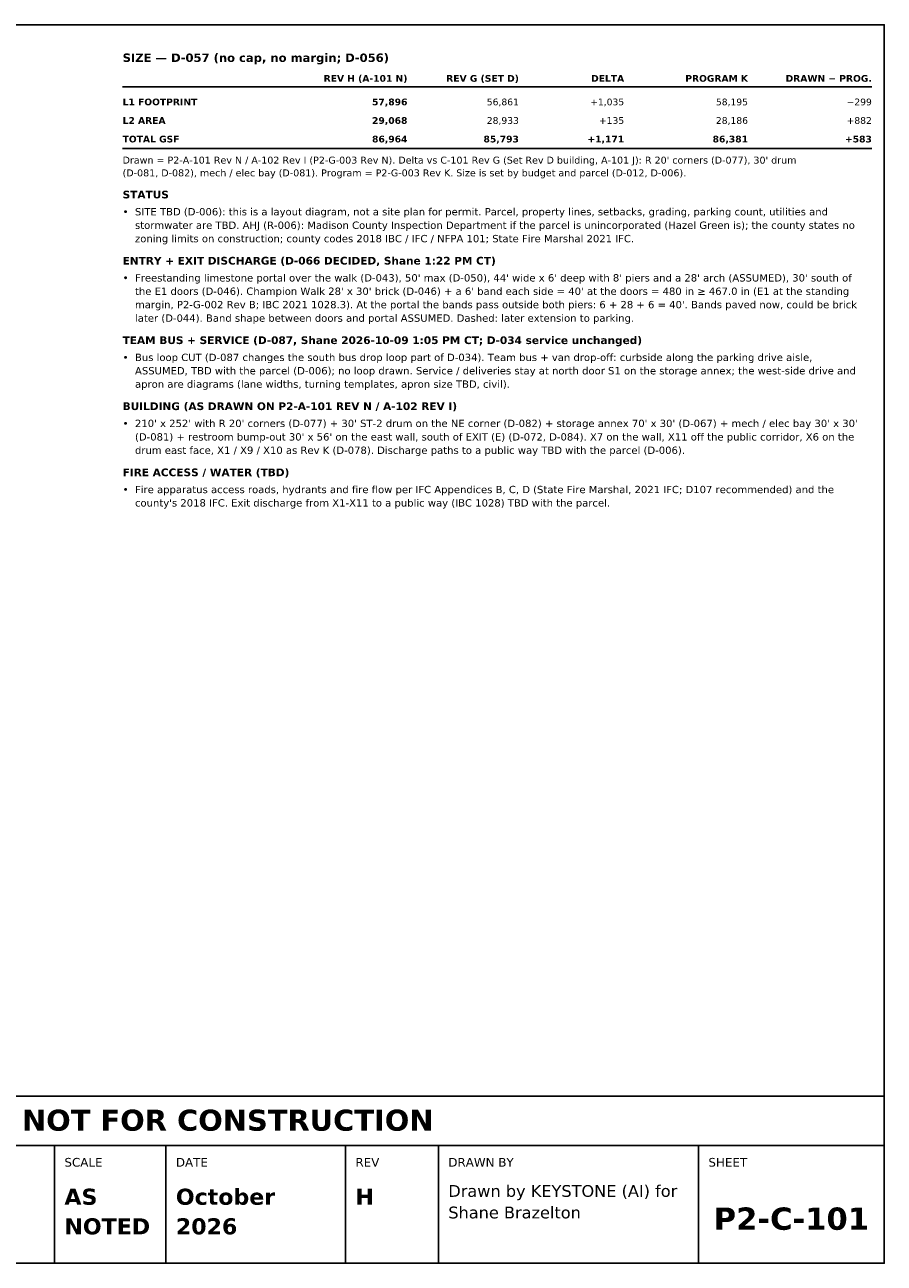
# Model space of a CAD drawing. Header units: inches. Extents: x 0.5 to 16.5, y 0.5 to 10.5.
# Tile 3 of 3: x 9.6 to 16.5, y 0.5 to 10.5. Entities that reach past the tile are written whole.
import ezdxf
from ezdxf.enums import TextEntityAlignment as Align

# ---------------------------------------------------------------- set-up
doc = ezdxf.new("R2010")
doc.units = ezdxf.units.IN
doc.header["$MEASUREMENT"] = 0
doc.layers.add('A-ANNO-TEXT', color=7, linetype='Continuous')
doc.layers.add('G-ANNO-TTLB', color=7, linetype='Continuous')
doc.styles.add('KS-BOLD', font='DejaVuSans-Bold.ttf')
doc.styles.add('KS-REG', font='DejaVuSans.ttf')

msp = doc.modelspace()

# ---------------------------------------------------------------- linework, layer by layer
at = {"layer": 'A-ANNO-TEXT'}
for p, q in [((10.35, 10), (16.4, 10)), ((10.35, 9.5), (16.4, 9.5))]:
    msp.add_line(p, q, dxfattribs=at)
at = {"layer": 'G-ANNO-TTLB'}
for p, q in [((0.5, 1.45), (16.5, 1.45)), ((9.8, 0.5), (9.8, 1.45)), ((10.7, 0.5), (10.7, 1.45)), ((12.15, 0.5), (12.15, 1.45)), ((12.9, 0.5), (12.9, 1.45)), ((15, 0.5), (15, 1.45))]:
    msp.add_line(p, q, dxfattribs=at)
for points in [[(0.5, 0.5), (16.5, 0.5), (16.5, 10.5), (0.5, 10.5)], [(0.5, 1.45), (16.5, 1.45), (16.5, 1.85), (0.5, 1.85)]]:
    msp.add_lwpolyline(points, close=True, dxfattribs=at)

# ---------------------------------------------------------------- texts
at = {"layer": 'A-ANNO-TEXT'}
for s, height, style, p in [('SIZE — D-057 (no cap, no margin; D-056)', 0.068, 'KS-BOLD', (10.35, 10.2)), ('L1 FOOTPRINT', 0.054, 'KS-BOLD', (10.35, 9.85)), ('L2 AREA', 0.054, 'KS-BOLD', (10.35, 9.7)), ('TOTAL GSF', 0.054, 'KS-BOLD', (10.35, 9.55)), ("Drawn = P2-A-101 Rev N / A-102 Rev I (P2-G-003 Rev N). Delta vs C-101 Rev G (Set Rev D building, A-101 J): R 20' corners (D-077), 30' drum", 0.056, 'KS-REG', (10.35, 9.379)), ('(D-081, D-082), mech / elec bay (D-081). Program = P2-G-003 Rev K. Size is set by budget and parcel (D-012, D-006).', 0.056, 'KS-REG', (10.35, 9.276)), ('STATUS', 0.062, 'KS-BOLD', (10.35, 9.098)), ('SITE TBD (D-006): this is a layout diagram, not a site plan for permit. Parcel, property lines, setbacks, grading, parking count, utilities and', 0.059, 'KS-REG', (10.45, 8.961)), ('•', 0.059, 'KS-REG', (10.35, 8.961)), ('stormwater are TBD. AHJ (R-006): Madison County Inspection Department if the parcel is unincorporated (Hazel Green is); the county states no', 0.059, 'KS-REG', (10.45, 8.852)), ('zoning limits on construction; county codes 2018 IBC / IFC / NFPA 101; State Fire Marshal 2021 IFC.', 0.059, 'KS-REG', (10.45, 8.744)), ('ENTRY + EXIT DISCHARGE (D-066 DECIDED, Shane 1:22 PM CT)', 0.062, 'KS-BOLD', (10.35, 8.564)), ('•', 0.059, 'KS-REG', (10.35, 8.427)), ("Freestanding limestone portal over the walk (D-043), 50' max (D-050), 44' wide x 6' deep with 8' piers and a 28' arch (ASSUMED), 30' south of", 0.059, 'KS-REG', (10.45, 8.427)), ("the E1 doors (D-046). Champion Walk 28' x 30' brick (D-046) + a 6' band each side = 40' at the doors = 480 in ≥ 467.0 in (E1 at the standing", 0.059, 'KS-REG', (10.45, 8.319)), ("margin, P2-G-002 Rev B; IBC 2021 1028.3). At the portal the bands pass outside both piers: 6 + 28 + 6 = 40'. Bands paved now, could be brick", 0.059, 'KS-REG', (10.45, 8.211)), ('later (D-044). Band shape between doors and portal ASSUMED. Dashed: later extension to parking.', 0.059, 'KS-REG', (10.45, 8.102)), ('TEAM BUS + SERVICE (D-087, Shane 2026-10-09 1:05 PM CT; D-034 service unchanged)', 0.062, 'KS-BOLD', (10.35, 7.922)), ('•', 0.059, 'KS-REG', (10.35, 7.785)), ('Bus loop CUT (D-087 changes the south bus drop loop part of D-034). Team bus + van drop-off: curbside along the parking drive aisle,', 0.059, 'KS-REG', (10.45, 7.785)), ('ASSUMED, TBD with the parcel (D-006); no loop drawn. Service / deliveries stay at north door S1 on the storage annex; the west-side drive and', 0.059, 'KS-REG', (10.45, 7.677)), ('apron are diagrams (lane widths, turning templates, apron size TBD, civil).', 0.059, 'KS-REG', (10.45, 7.569)), ('BUILDING (AS DRAWN ON P2-A-101 REV N / A-102 REV I)', 0.062, 'KS-BOLD', (10.35, 7.389)), ("210' x 252' with R 20' corners (D-077) + 30' ST-2 drum on the NE corner (D-082) + storage annex 70' x 30' (D-067) + mech / elec bay 30' x 30'", 0.059, 'KS-REG', (10.45, 7.252)), ('•', 0.059, 'KS-REG', (10.35, 7.252)), ("(D-081) + restroom bump-out 30' x 56' on the east wall, south of EXIT (E) (D-072, D-084). X7 on the wall, X11 off the public corridor, X6 on the", 0.059, 'KS-REG', (10.45, 7.143)), ('drum east face, X1 / X9 / X10 as Rev K (D-078). Discharge paths to a public way TBD with the parcel (D-006).', 0.059, 'KS-REG', (10.45, 7.035)), ('FIRE ACCESS / WATER (TBD)', 0.062, 'KS-BOLD', (10.35, 6.855)), ('•', 0.059, 'KS-REG', (10.35, 6.718)), ('Fire apparatus access roads, hydrants and fire flow per IFC Appendices B, C, D (State Fire Marshal, 2021 IFC; D107 recommended) and the', 0.059, 'KS-REG', (10.45, 6.718)), ("county's 2018 IFC. Exit discharge from X1-X11 to a public way (IBC 1028) TBD with the parcel.", 0.059, 'KS-REG', (10.45, 6.61))]:
    msp.add_text(s, height=height, dxfattribs=dict(at, style=style)).set_placement(p)
for s, style, p in [('REV H (A-101 N)', 'KS-BOLD', (12.65, 10.04)), ('REV G (SET D)', 'KS-BOLD', (13.55, 10.04)), ('DELTA', 'KS-BOLD', (14.4, 10.04)), ('PROGRAM K', 'KS-BOLD', (15.4, 10.04)), ('DRAWN − PROG.', 'KS-BOLD', (16.4, 10.04)), ('57,896', 'KS-BOLD', (12.65, 9.85)), ('56,861', 'KS-REG', (13.55, 9.85)), ('+1,035', 'KS-REG', (14.4, 9.85)), ('58,195', 'KS-REG', (15.4, 9.85)), ('−299', 'KS-REG', (16.4, 9.85)), ('29,068', 'KS-BOLD', (12.65, 9.7)), ('28,933', 'KS-REG', (13.55, 9.7)), ('+135', 'KS-REG', (14.4, 9.7)), ('28,186', 'KS-REG', (15.4, 9.7)), ('+882', 'KS-REG', (16.4, 9.7)), ('86,964', 'KS-BOLD', (12.65, 9.55)), ('85,793', 'KS-BOLD', (13.55, 9.55)), ('+1,171', 'KS-BOLD', (14.4, 9.55)), ('86,381', 'KS-BOLD', (15.4, 9.55)), ('+583', 'KS-BOLD', (16.4, 9.55))]:
    msp.add_text(s, height=0.054, dxfattribs=dict(at, style=style)).set_placement(p, align=Align.RIGHT)
at = {"layer": 'G-ANNO-TTLB', "style": 'KS-BOLD'}
for s, height, p in [('PRELIMINARY — CONCEPTUAL DESIGN — NOT FOR CONSTRUCTION', 0.17, (8.5, 1.57)), ('P2-C-101', 0.18, (15.75, 0.77))]:
    msp.add_text(s, height=height, dxfattribs=at).set_placement(p, align=Align.CENTER)
at = {"layer": 'G-ANNO-TTLB'}
for s, height, style, p in [('SCALE', 0.07, 'KS-REG', (9.88, 1.28)), ('DATE', 0.07, 'KS-REG', (10.78, 1.28)), ('REV', 0.07, 'KS-REG', (12.23, 1.28)), ('DRAWN BY', 0.07, 'KS-REG', (12.98, 1.28)), ('SHEET', 0.07, 'KS-REG', (15.08, 1.28)), ('AS', 0.13, 'KS-BOLD', (9.88, 0.972)), ('October', 0.13, 'KS-BOLD', (10.78, 0.972)), ('H', 0.13, 'KS-BOLD', (12.23, 0.972)), ('Drawn by KEYSTONE (AI) for', 0.095, 'KS-REG', (12.98, 1.036)), ('Shane Brazelton', 0.095, 'KS-REG', (12.98, 0.862)), ('NOTED', 0.13, 'KS-BOLD', (9.88, 0.733)), ('2026', 0.13, 'KS-BOLD', (10.78, 0.733))]:
    msp.add_text(s, height=height, dxfattribs=dict(at, style=style)).set_placement(p)

doc.saveas('drawing.dxf')
